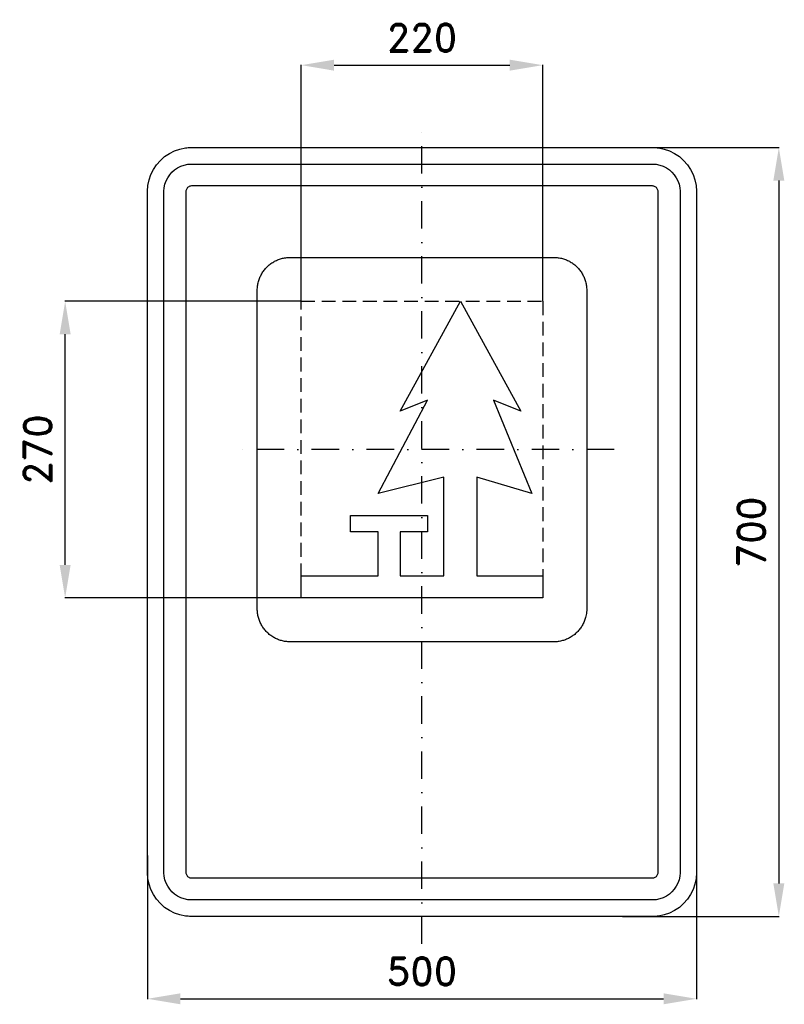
# Model space of a CAD drawing. Header units: millimetres. Extents: x -366 to 330, y -430 to 466.
import ezdxf

# ---------------------------------------------------------------- set-up
doc = ezdxf.new("R2010")
doc.units = ezdxf.units.MM
doc.header["$LTSCALE"] = 5
doc.linetypes.add('ČERCHOVANÁX2', pattern=[2, 1, -0.5, 0, -0.5])
doc.linetypes.add('ČÁRKOVANÁX2', pattern=[1.5, 1, -0.5])
doc.layers.add('Kóty', color=2, linetype='Continuous')
doc.layers.add('Značka', color=7, linetype='Continuous')
doc.styles.get("Standard").update_dxf_attribs({"font": 'romand.shx', "height": 25})
doc.dimstyles.get("Standard").update_dxf_attribs({"dimtxt": 25, "dimasz": 30, "dimexe": 0.18, "dimexo": 0.0625, "dimgap": 12.5, "dimtad": 1, "dimdec": 0, "dimzin": 0, "dimdsep": 46, "dimtxsty": 'Standard', "dimcen": 0.09, "dimadec": 0, "dimazin": 0, "dimtfac": 1, "dimtdec": 0, "dimtofl": 0, "dimtmove": 0, "dimatfit": 3, "dimfxl": 1, "dimtolj": 1, "dimtzin": 0, "dimarcsym": 0})

# ---------------------------------------------------------------- blocks, each defined once
blk = doc.blocks.new('*D0')
at = {"layer": 'Defpoints', "color": 0, "transparency": 16777216}
for p in [(-325, 210), (-110, 210), (-110, -60)]:
    blk.add_point(p, dxfattribs=at)
at = {"layer": 'Kóty', "color": 0, "lineweight": -2, "transparency": 16777216}
for p, q in [((-110.0625, 210), (-325.18, 210)), ((-325, -30), (-325, 180)), ((-110.0625, -60), (-325.18, -60))]:
    blk.add_line(p, q, dxfattribs=at)
at = {"layer": 'Kóty', "color": 0, "transparency": 16777216}
for points in [[(-330, 180), (-320, 180), (-325, 210)], [(-330, -30), (-320, -30), (-325, -60)]]:
    blk.add_solid(points, dxfattribs=at)
at = {"layer": 'Kóty', "color": 0, "transparency": 16777216, "insert": (-350, 75), "char_height": 25, "attachment_point": 5, "rotation": 90}
blk.add_mtext('\\A1;270', dxfattribs=at)
blk = doc.blocks.new('*D1')
at = {"layer": 'Defpoints', "color": 0, "transparency": 16777216}
for p in [(190.52, 350), (182.61, -350), (325, -350)]:
    blk.add_point(p, dxfattribs=at)
at = {"layer": 'Kóty', "color": 0, "lineweight": -2, "transparency": 16777216}
for p, q in [((190.59, 350), (325.18, 350)), ((325, 320), (325, -320)), ((182.67, -350), (325.18, -350))]:
    blk.add_line(p, q, dxfattribs=at)
at = {"layer": 'Kóty', "color": 0, "transparency": 16777216}
for points in [[(320, 320), (330, 320), (325, 350)], [(320, -320), (330, -320), (325, -350)]]:
    blk.add_solid(points, dxfattribs=at)
at = {"layer": 'Kóty', "color": 0, "transparency": 16777216, "insert": (300, 0), "char_height": 25, "attachment_point": 5, "rotation": 90}
blk.add_mtext('\\A1;700', dxfattribs=at)
blk = doc.blocks.new('*D2')
at = {"layer": 'Defpoints', "color": 0, "transparency": 16777216}
for p in [(250, -284.33), (-250, -294.45), (250, -425)]:
    blk.add_point(p, dxfattribs=at)
at = {"layer": 'Kóty', "color": 0, "lineweight": -2, "transparency": 16777216}
for p, q in [((250, -284.4), (250, -425.18)), ((-250, -294.51), (-250, -425.18)), ((-220, -425), (220, -425))]:
    blk.add_line(p, q, dxfattribs=at)
at = {"layer": 'Kóty', "color": 0, "transparency": 16777216}
for points in [[(-220, -420), (-220, -430), (-250, -425)], [(220, -420), (220, -430), (250, -425)]]:
    blk.add_solid(points, dxfattribs=at)
at = {"layer": 'Kóty', "color": 0, "transparency": 16777216, "insert": (0, -400), "char_height": 25, "attachment_point": 5}
blk.add_mtext('\\A1;500', dxfattribs=at)
blk = doc.blocks.new('*D3')
at = {"layer": 'Defpoints', "color": 0, "transparency": 16777216}
for p in [(110, 425), (-110, 210), (110, 210)]:
    blk.add_point(p, dxfattribs=at)
at = {"layer": 'Kóty', "color": 0, "lineweight": -2, "transparency": 16777216}
for p, q in [((-110, 210.0625), (-110, 425.18)), ((-80, 425), (80, 425)), ((110, 210.0625), (110, 425.18))]:
    blk.add_line(p, q, dxfattribs=at)
at = {"layer": 'Kóty', "color": 0, "transparency": 16777216}
for points in [[(-80, 430), (-80, 420), (-110, 425)], [(80, 430), (80, 420), (110, 425)]]:
    blk.add_solid(points, dxfattribs=at)
at = {"layer": 'Kóty', "color": 0, "transparency": 16777216, "insert": (0, 450), "char_height": 25, "attachment_point": 5}
blk.add_mtext('\\A1;220', dxfattribs=at)

msp = doc.modelspace()

# ---------------------------------------------------------------- linework, layer by layer
at = {"layer": 'Značka', "color": 6, "linetype": 'ČERCHOVANÁX2', "ltscale": 5}
for points in [[(0, -375), (0, 375)], [(175, 75), (-175, 75)]]:
    msp.add_lwpolyline(points, dxfattribs=at)
at = {"layer": 'Značka', "color": 5}
for points in [[(-210, -350), (-210.2, -349.9995), (-210.3, -349.9988, -0.0321716), (-215.5, -349.637), (-220.6, -348.5823), (-225.5, -346.9227), (-230.1, -344.5885), (-234.4, -341.714), (-238.3, -338.2843), (-241.7, -334.4026), (-244.6, -330.0906), (-246.9, -325.4605), (-248.6, -320.5549), (-249.7, -315.4767), (-250, -310.314), (-250, -310.157), (-250, -310), (-250, 310), (-250, 310.157), (-250, 310.314), (-249.6, 315.479), (-248.6, 320.555), (-246.9, 325.464), (-244.6, 330.091), (-241.7, 334.402), (-238.3, 338.284), (-234.4, 341.717), (-230.1, 344.589), (-225.5, 346.906), (-220.6, 348.582), (-215.5, 349.654, -0.0367311), (-210.3, 349.999), (-210.2, 350), (-210, 350), (210, 350), (210.2, 350), (210.3, 349.999, -0.0321716), (215.5, 349.637), (220.6, 348.582), (225.5, 346.923), (230.1, 344.589), (234.4, 341.714), (238.3, 338.284), (241.7, 334.403), (244.6, 330.091), (246.9, 325.46), (248.6, 320.555), (249.7, 315.477), (250, 310.314), (250, 310.157), (250, 310), (250, -310), (250, -310.157), (250, -310.314), (249.6, -315.4791), (248.6, -320.5549), (246.9, -325.4636), (244.6, -330.0906), (241.7, -334.4017), (238.3, -338.2843), (234.4, -341.7172), (230.1, -344.5885), (225.5, -346.9061), (220.6, -348.5823), (215.5, -349.6542, -0.0367341), (210.3, -349.9988), (210.2, -349.9996), (210, -350), (-210, -350)], [(-210, -335), (-210.1, -334.9997), (-210.2, -334.9992, -0.0321601), (-213.4, -334.7731), (-216.6, -334.1139), (-219.7, -333.0767), (-222.6, -331.6178), (-225.3, -329.8212), (-227.7, -327.6777), (-229.8, -325.2516), (-231.6, -322.5566), (-233.1, -319.6628), (-234.1, -316.5968), (-234.8, -313.423), (-235, -310.196), (-235, -310.098), (-235, -310), (-235, 310), (-235, 310.098), (-235, 310.196), (-234.8, 313.424), (-234.1, 316.597), (-233.1, 319.665), (-231.6, 322.557), (-229.8, 325.251), (-227.7, 327.678), (-225.3, 329.823), (-222.6, 331.618), (-219.7, 333.066), (-216.6, 334.114), (-213.4, 334.784, -0.0367287), (-210.2, 334.999), (-210.1, 335), (-210, 335), (210, 335), (210.1, 335), (210.2, 334.999, -0.0321789), (213.4, 334.773), (216.6, 334.114), (219.7, 333.077), (222.6, 331.618), (225.3, 329.821), (227.7, 327.678), (229.8, 325.252), (231.6, 322.557), (233.1, 319.663), (234.1, 316.597), (234.8, 313.423), (235, 310.196), (235, 310.098), (235, 310), (235, -310), (235, -310.098), (235, -310.196), (234.8, -313.424), (234.1, -316.5968), (233.1, -319.6648), (231.6, -322.5566), (229.8, -325.2511), (227.7, -327.6777), (225.3, -329.8233), (222.6, -331.6178), (219.7, -333.0663), (216.6, -334.1139), (213.4, -334.7839), (210.2, -334.9992), (210.1, -334.9997), (210, -335), (-210, -335)], [(-120, -100), (-120.12, -100), (-120.24, -99.999, -0.032176), (-124.11, -99.728, -0.0354414), (-127.92, -98.937, -0.0362606), (-131.6, -97.692, -0.0344037), (-135.07, -95.941, -0.0337135), (-138.3, -93.785, -0.0340917), (-141.21, -91.213, -0.0341856), (-143.79, -88.302, -0.0342456), (-145.94, -85.068, -0.0340273), (-147.68, -81.595, -0.0333729), (-148.94, -77.916, -0.0341419), (-149.74, -74.108, -0.0367803), (-150, -70.236), (-150, -70.118), (-150, -70), (-150, 220), (-150, 220.118), (-150, 220.236, -0.0322112), (-149.73, 224.109, -0.035398), (-148.94, 227.916, -0.0362567), (-147.69, 231.598, -0.0344175), (-145.94, 235.068, -0.0337071), (-143.79, 238.301, -0.034076), (-141.21, 241.213, -0.0342033), (-138.3, 243.788, -0.0342414), (-135.07, 245.941, -0.0340198), (-131.6, 247.68, -0.0334199), (-127.92, 248.937, -0.0341212), (-124.11, 249.741, -0.0367502), (-120.24, 249.999), (-120.12, 250), (-120, 250), (120, 250), (120.12, 250), (120.24, 249.999, -0.032176), (124.11, 249.728, -0.0354605), (127.92, 248.937, -0.0362606), (131.6, 247.692, -0.0344109), (135.07, 245.941, -0.0337199), (138.3, 243.785, -0.034086), (141.21, 241.213, -0.0341806), (143.79, 238.302, -0.0342282), (145.94, 235.068, -0.0340198), (147.68, 231.595, -0.0333706), (148.94, 227.916, -0.0341419), (149.74, 224.108, -0.0367795), (150, 220.236), (150, 220.118), (150, 220), (150, -70), (150, -70.118), (150, -70.236), (149.73, -74.109), (148.94, -77.916), (147.69, -81.598, -0.0344283), (145.94, -85.068, -0.0337199), (143.79, -88.301, -0.034076), (141.21, -91.213, -0.0341972), (138.3, -93.788, -0.034235), (135.07, -95.941, -0.034041), (131.6, -97.68, -0.0334197), (127.92, -98.937, -0.0341328), (124.11, -99.741, -0.0367502), (120.24, -99.999), (120.12, -100), (120, -100), (-120, -100)]]:
    msp.add_lwpolyline(points, format="xyb", dxfattribs=at)
for points in [[(-210, -315), (210, -315), (210, -315), (210, -315), (210.7, -314.955), (211.3, -314.823), (211.9, -314.615), (212.5, -314.324), (213.1, -313.964), (213.5, -313.536), (214, -313.05), (214.3, -312.511), (214.6, -311.933), (214.8, -311.319), (215, -310.685), (215, -310.039), (215, -310.02), (215, -310), (215, 310), (215, 310.02), (215, 310.039), (215, 310.685), (214.8, 311.319), (214.6, 311.933), (214.3, 312.511), (214, 313.05), (213.5, 313.536), (213.1, 313.965), (212.5, 314.324), (211.9, 314.613), (211.3, 314.823), (210.7, 314.957), (210, 315), (210, 315), (210, 315), (-210, 315), (-210, 315), (-210, 315), (-210.7, 314.955), (-211.3, 314.823), (-211.9, 314.615), (-212.5, 314.324), (-213.1, 313.964), (-213.5, 313.536), (-214, 313.05), (-214.3, 312.511), (-214.6, 311.933), (-214.8, 311.319), (-215, 310.685), (-215, 310.039), (-215, 310.02), (-215, 310), (-215, -310), (-215, -310.02), (-215, -310.039), (-215, -310.685), (-214.8, -311.319), (-214.6, -311.933), (-214.3, -312.511), (-214, -313.05), (-213.5, -313.536), (-213.1, -313.965), (-212.5, -314.324), (-211.9, -314.613), (-211.3, -314.823), (-210.7, -314.957), (-210, -315), (-210, -315), (-210, -315)], [(110, -60), (-110, -60), (-110, -40), (-40, -40), (-40, 0), (-65, 0), (-65, 15), (5, 15), (5, 0), (-20, 0), (-20, -40), (20, -40), (20, 50), (-40, 35), (5, 120), (-20, 110), (35, 210), (90, 110), (65, 120), (100, 35), (50, 50), (50, -40), (110, -40), (110, -60)]]:
    msp.add_lwpolyline(points, dxfattribs=at)
at = {"layer": 'Značka', "color": 6, "linetype": 'ČÁRKOVANÁX2', "ltscale": 2.5}
msp.add_lwpolyline([(-110, -60), (-110, 210), (110, 210), (110, -60), (-110, -60)], dxfattribs=at)

# ---------------------------------------------------------------- dimensions: what is measured, and where the dimension line sits
at = {"layer": 'Kóty'}
for base, p1, p2, picture, middle in [((110, 425), (-110, 210), (110, 210), '*D3', (0, 450)), ((250, -425), (-250, -294.4474), (250, -284.3349), '*D2', (0, -400))]:
    dim = msp.add_linear_dim(base=base, p1=p1, p2=p2, dimstyle='Standard', dxfattribs=at)
    dim.commit()
    dim.dimension.update_dxf_attribs({"geometry": picture, "text_midpoint": middle})
for base, p1, p2, picture, middle in [((325, -350), (190.5244, 350), (182.6082, -350), '*D1', (300, 0)), ((-325, 210), (-110, -60), (-110, 210), '*D0', (-350, 75))]:
    dim = msp.add_linear_dim(base=base, p1=p1, p2=p2, angle=90, dimstyle='Standard', dxfattribs=at)
    dim.commit()
    dim.dimension.update_dxf_attribs({"geometry": picture, "text_midpoint": middle})

doc.saveas('drawing.dxf')
